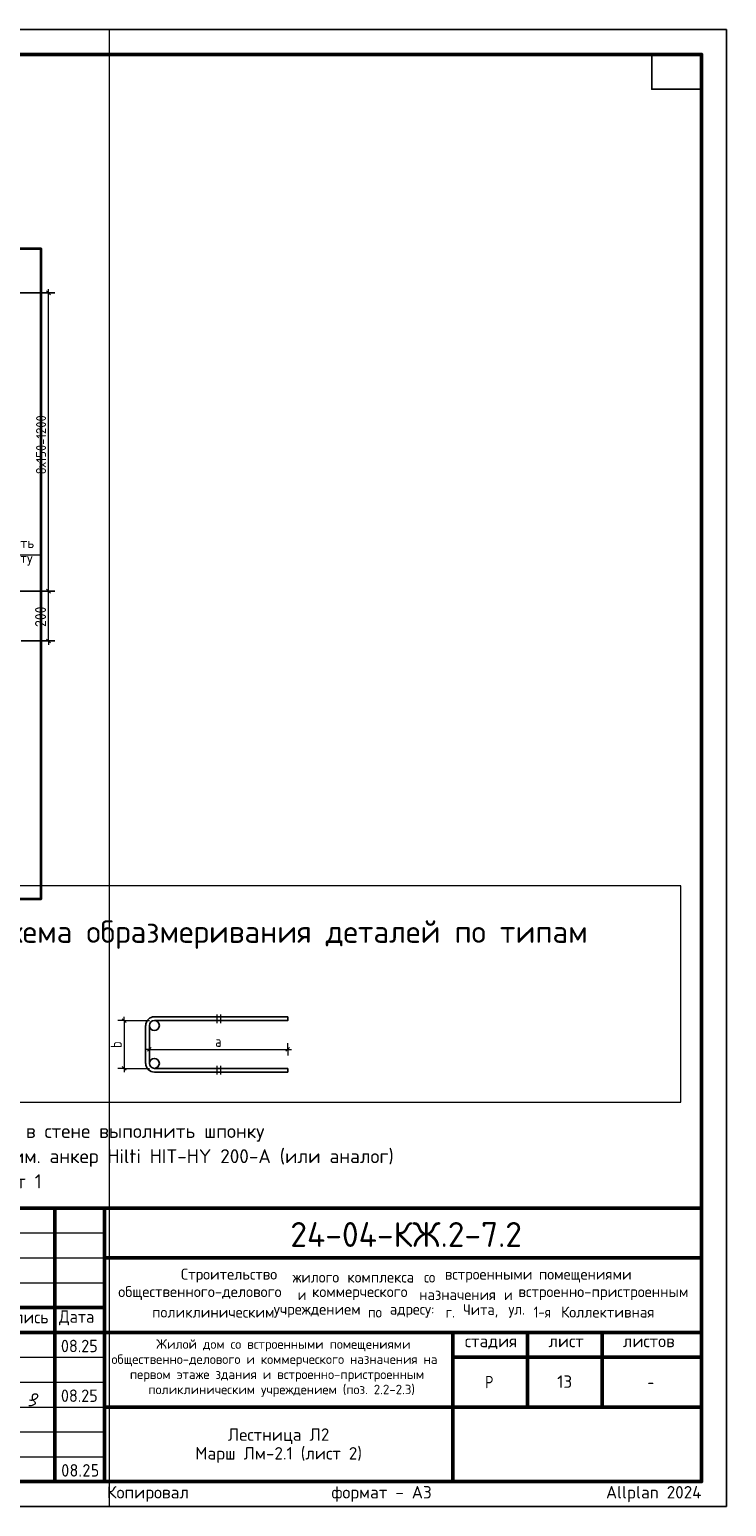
# Model space of a CAD drawing. Header units: millimetres. Extents: x -5 to 21000, y 0 to 14850.
# Tile 26 of 26: x 13998 to 21000, y 0 to 14850. Entities that reach past the tile are written whole.
import ezdxf

# ---------------------------------------------------------------- set-up
doc = ezdxf.new("R2010")
doc.units = ezdxf.units.MM
for name, color, linetype, lineweight in [('Standard', 7, 'Continuous', 25), ('Надписи', 7, 'Continuous', 25), ('Позиционная метка диаметр_ шаг', 7, 'Continuous', 13), ('Примечания', 7, 'Continuous', 13), ('Размерная линия_ общее', 7, 'Continuous', 13)]:
    doc.layers.add(name, color=color, linetype=linetype, lineweight=lineweight)
doc.styles.add('ISOCPEUR', font='txt')

msp = doc.modelspace()

# ---------------------------------------------------------------- hatches: boundary and pattern name
at = {"layer": 'Standard', "linetype": 'Continuous', "lineweight": 25, "transparency": 33554687}
h = msp.add_hatch(color=7, dxfattribs=at)
h.paths.add_polyline_path([(14375, 363), (14375, 367), (14375, 371), (14375, 375), (14374, 378), (14374, 382), (14373, 385), (14372, 389), (14372, 392), (14371, 395), (14370, 397), (14370, 400), (14369, 401), (14368, 403), (14367, 405), (14366, 407), (14365, 408), (14364, 409), (14363, 410), (14362, 411), (14361, 412), (14360, 412), (14359, 413), (14358, 413), (14356, 413), (14355, 413), (14354, 413), (14353, 412), (14351, 412), (14350, 411), (14349, 410), (14348, 409), (14347, 408), (14346, 407), (14345, 405), (14345, 403), (14344, 401), (14343, 399), (14342, 397), (14342, 395), (14341, 392), (14340, 389), (14339, 385), (14339, 382), (14338, 378), (14338, 374), (14338, 371), (14338, 367), (14338, 363), (14338, 359), (14338, 356), (14338, 352), (14338, 348), (14339, 344), (14339, 341), (14340, 337), (14341, 334), (14342, 331), (14342, 329), (14343, 327), (14344, 325), (14345, 323), (14345, 321), (14346, 320), (14347, 318), (14348, 317), (14349, 316), (14350, 315), (14351, 314), (14353, 314), (14354, 313), (14355, 313), (14356, 313), (14358, 313), (14359, 313), (14360, 314), (14361, 314), (14362, 315), (14363, 316), (14364, 317), (14365, 318), (14366, 320), (14367, 321), (14368, 323), (14369, 325), (14370, 327), (14370, 329), (14371, 331), (14372, 334), (14372, 337), (14373, 341), (14374, 344), (14374, 348), (14375, 352), (14375, 356), (14375, 359)])
h.paths.add_polyline_path([(14387, 363), (14387, 360), (14387, 358), (14387, 355), (14387, 352), (14387, 350), (14387, 347), (14386, 345), (14386, 342), (14386, 340), (14385, 338), (14385, 335), (14384, 333), (14384, 331), (14383, 329), (14383, 327), (14382, 325), (14381, 322), (14380, 319), (14379, 316), (14377, 314), (14376, 312), (14375, 310), (14373, 308), (14372, 307), (14370, 305), (14368, 304), (14366, 303), (14364, 302), (14363, 301), (14361, 301), (14358, 301), (14356, 301), (14354, 301), (14352, 301), (14350, 301), (14348, 302), (14346, 303), (14344, 304), (14343, 305), (14341, 307), (14339, 308), (14338, 310), (14336, 312), (14335, 314), (14334, 316), (14333, 319), (14332, 321), (14331, 324), (14330, 326), (14329, 329), (14329, 331), (14328, 333), (14328, 335), (14327, 337), (14327, 340), (14326, 342), (14326, 345), (14326, 347), (14326, 350), (14325, 352), (14325, 355), (14325, 358), (14325, 360), (14325, 363), (14325, 366), (14325, 369), (14325, 371), (14325, 374), (14326, 377), (14326, 379), (14326, 382), (14326, 384), (14327, 386), (14327, 389), (14328, 391), (14328, 393), (14329, 396), (14329, 398), (14330, 400), (14331, 402), (14332, 405), (14333, 407), (14334, 410), (14335, 412), (14336, 414), (14338, 416), (14339, 418), (14341, 420), (14343, 421), (14344, 422), (14346, 423), (14348, 424), (14350, 425), (14352, 425), (14354, 426), (14356, 426), (14358, 426), (14361, 425), (14363, 425), (14364, 424), (14366, 423), (14368, 422), (14370, 421), (14372, 420), (14373, 418), (14375, 416), (14376, 414), (14377, 412), (14379, 410), (14380, 407), (14381, 405), (14382, 402), (14383, 400), (14383, 398), (14384, 395), (14384, 393), (14385, 391), (14385, 389), (14386, 386), (14386, 384), (14386, 382), (14387, 379), (14387, 377), (14387, 374), (14387, 371), (14387, 369), (14387, 366)], flags=16)
h = msp.add_hatch(color=7, dxfattribs=at)
h.paths.add_polyline_path([(14444, 313), (14446, 313), (14447, 314), (14449, 314), (14451, 315), (14453, 315), (14454, 316), (14456, 317), (14457, 319), (14458, 320), (14459, 321), (14460, 323), (14461, 325), (14462, 326), (14462, 328), (14462, 330), (14462, 332), (14462, 344), (14462, 346), (14462, 348), (14462, 350), (14461, 352), (14460, 353), (14459, 355), (14458, 356), (14457, 358), (14456, 359), (14454, 360), (14452, 361), (14451, 362), (14449, 362), (14447, 363), (14446, 363), (14444, 363), (14442, 363), (14440, 363), (14438, 362), (14436, 362), (14435, 361), (14433, 360), (14432, 359), (14430, 358), (14429, 356), (14428, 355), (14427, 353), (14426, 352), (14426, 350), (14425, 348), (14425, 346), (14425, 344), (14425, 332), (14425, 330), (14425, 328), (14426, 326), (14426, 325), (14427, 323), (14428, 321), (14429, 320), (14430, 319), (14432, 317), (14433, 316), (14435, 315), (14436, 315), (14438, 314), (14440, 314), (14442, 313)])
h.paths.add_polyline_path([(14444, 301), (14442, 301), (14440, 301), (14439, 301), (14437, 301), (14436, 302), (14435, 302), (14433, 302), (14432, 303), (14430, 304), (14429, 304), (14428, 305), (14426, 306), (14425, 307), (14424, 308), (14423, 309), (14422, 310), (14420, 311), (14419, 312), (14418, 313), (14418, 315), (14417, 316), (14416, 317), (14415, 318), (14415, 320), (14414, 321), (14414, 323), (14413, 324), (14413, 326), (14413, 327), (14413, 329), (14412, 330), (14412, 332), (14412, 344), (14412, 346), (14413, 348), (14413, 350), (14413, 352), (14414, 354), (14414, 355), (14415, 357), (14416, 358), (14416, 360), (14417, 361), (14418, 363), (14420, 364), (14421, 366), (14422, 367), (14423, 368), (14425, 369), (14423, 371), (14422, 372), (14421, 373), (14420, 375), (14418, 376), (14417, 377), (14416, 379), (14416, 380), (14415, 382), (14414, 384), (14414, 385), (14413, 387), (14413, 389), (14413, 391), (14412, 392), (14412, 394), (14412, 396), (14413, 398), (14413, 399), (14413, 401), (14413, 402), (14414, 404), (14414, 405), (14415, 406), (14415, 408), (14416, 409), (14417, 410), (14418, 412), (14418, 413), (14419, 414), (14420, 415), (14422, 417), (14423, 418), (14424, 419), (14425, 420), (14426, 421), (14428, 421), (14429, 422), (14430, 423), (14432, 423), (14433, 424), (14435, 424), (14436, 425), (14437, 425), (14439, 425), (14440, 426), (14442, 426), (14444, 426), (14445, 426), (14447, 426), (14448, 425), (14450, 425), (14451, 425), (14453, 424), (14454, 424), (14456, 423), (14457, 423), (14458, 422), (14460, 421), (14461, 421), (14462, 420), (14463, 419), (14465, 418), (14466, 417), (14467, 415), (14468, 414), (14469, 413), (14470, 412), (14471, 410), (14471, 409), (14472, 408), (14473, 406), (14473, 405), (14474, 404), (14474, 402), (14474, 401), (14475, 399), (14475, 398), (14475, 396), (14475, 394), (14475, 392), (14475, 391), (14474, 389), (14474, 387), (14474, 385), (14473, 384), (14473, 382), (14472, 380), (14471, 379), (14470, 377), (14469, 376), (14468, 375), (14467, 373), (14465, 372), (14464, 371), (14462, 369), (14465, 368), (14466, 366), (14468, 364), (14470, 362), (14471, 360), (14472, 357), (14473, 355), (14474, 353), (14474, 352), (14474, 351), (14474, 350), (14474, 349), (14474, 348), (14474, 347), (14475, 346), (14475, 345), (14475, 344), (14475, 342), (14475, 341), (14475, 339), (14475, 337), (14475, 336), (14475, 334), (14475, 332), (14475, 330), (14475, 329), (14475, 327), (14474, 326), (14474, 324), (14474, 323), (14473, 321), (14473, 320), (14472, 318), (14471, 317), (14471, 316), (14470, 315), (14469, 313), (14468, 312), (14467, 311), (14466, 310), (14465, 309), (14463, 308), (14462, 307), (14461, 306), (14460, 305), (14458, 304), (14457, 304), (14456, 303), (14454, 302), (14453, 302), (14451, 302), (14450, 301), (14448, 301), (14447, 301), (14445, 301)], flags=16)
h.paths.add_polyline_path([(14444, 376), (14446, 376), (14447, 376), (14449, 376), (14451, 377), (14453, 378), (14454, 379), (14456, 380), (14457, 381), (14458, 382), (14459, 384), (14460, 385), (14461, 387), (14462, 389), (14462, 391), (14462, 392), (14462, 394), (14462, 396), (14462, 398), (14462, 400), (14461, 402), (14460, 403), (14459, 405), (14458, 406), (14457, 408), (14456, 409), (14454, 410), (14452, 411), (14451, 412), (14449, 412), (14447, 413), (14446, 413), (14444, 413), (14442, 413), (14440, 413), (14438, 412), (14436, 412), (14435, 411), (14433, 410), (14432, 409), (14430, 408), (14429, 406), (14428, 405), (14427, 403), (14426, 402), (14426, 400), (14425, 398), (14425, 396), (14425, 394), (14425, 392), (14425, 391), (14426, 389), (14426, 387), (14427, 385), (14428, 384), (14429, 382), (14430, 381), (14432, 380), (14433, 379), (14435, 378), (14436, 377), (14438, 376), (14440, 376), (14442, 376)])
for points in [[(14500, 313), (14500, 314), (14500, 315), (14500, 315), (14500, 316), (14501, 316), (14501, 317), (14501, 317), (14501, 318), (14502, 318), (14502, 319), (14503, 319), (14503, 319), (14504, 319), (14505, 319), (14505, 319), (14506, 319), (14507, 319), (14508, 319), (14508, 319), (14509, 319), (14510, 319), (14510, 319), (14510, 318), (14511, 318), (14511, 317), (14512, 317), (14512, 316), (14512, 316), (14512, 315), (14512, 315), (14512, 314), (14512, 313), (14512, 307), (14512, 306), (14512, 305), (14512, 305), (14512, 304), (14512, 304), (14512, 303), (14511, 303), (14511, 302), (14510, 302), (14510, 302), (14510, 301), (14509, 301), (14508, 301), (14508, 301), (14507, 301), (14506, 301), (14505, 301), (14505, 301), (14504, 301), (14503, 301), (14503, 301), (14502, 302), (14502, 302), (14501, 302), (14501, 303), (14501, 303), (14501, 304), (14500, 304), (14500, 305), (14500, 305), (14500, 306), (14500, 307)], [(14569, 426), (14570, 426), (14572, 426), (14573, 425), (14575, 425), (14576, 425), (14578, 424), (14579, 424), (14581, 423), (14582, 423), (14583, 422), (14585, 421), (14586, 421), (14587, 420), (14588, 419), (14590, 418), (14591, 417), (14592, 415), (14593, 414), (14594, 413), (14595, 412), (14596, 410), (14596, 409), (14597, 408), (14598, 406), (14598, 405), (14599, 404), (14599, 402), (14599, 401), (14600, 399), (14600, 398), (14600, 396), (14600, 394), (14600, 392), (14599, 390), (14599, 388), (14598, 385), (14598, 383), (14597, 381), (14596, 379), (14594, 376), (14555, 313), (14594, 313), (14594, 313), (14595, 313), (14596, 313), (14596, 313), (14597, 313), (14597, 312), (14598, 312), (14598, 312), (14599, 311), (14599, 311), (14599, 310), (14599, 310), (14600, 309), (14600, 308), (14600, 308), (14600, 307), (14600, 306), (14600, 305), (14600, 305), (14599, 304), (14599, 304), (14599, 303), (14599, 303), (14598, 302), (14598, 302), (14597, 302), (14597, 301), (14596, 301), (14596, 301), (14595, 301), (14594, 301), (14594, 301), (14544, 301), (14543, 301), (14542, 301), (14541, 301), (14541, 301), (14540, 301), (14540, 302), (14539, 302), (14539, 302), (14539, 303), (14538, 303), (14538, 304), (14538, 304), (14538, 305), (14537, 305), (14537, 306), (14537, 307), (14537, 308), (14538, 309), (14538, 310), (14538, 310), (14584, 384), (14585, 385), (14586, 387), (14586, 388), (14587, 389), (14587, 390), (14587, 392), (14587, 393), (14587, 394), (14587, 396), (14587, 398), (14587, 400), (14586, 402), (14585, 403), (14584, 405), (14583, 406), (14582, 408), (14580, 409), (14579, 410), (14577, 411), (14576, 412), (14574, 412), (14572, 413), (14571, 413), (14569, 413), (14567, 413), (14566, 413), (14565, 413), (14563, 412), (14562, 412), (14561, 411), (14560, 410), (14558, 409), (14557, 408), (14556, 407), (14555, 406), (14554, 404), (14552, 403), (14551, 401), (14550, 399), (14549, 397), (14549, 397), (14548, 396), (14547, 396), (14547, 395), (14546, 395), (14545, 395), (14545, 394), (14544, 394), (14543, 394), (14542, 394), (14541, 395), (14541, 395), (14540, 395), (14540, 395), (14539, 396), (14539, 396), (14539, 396), (14538, 397), (14538, 397), (14538, 398), (14538, 398), (14537, 399), (14537, 400), (14537, 401), (14537, 401), (14537, 402), (14538, 403), (14538, 403), (14539, 406), (14541, 408), (14543, 411), (14544, 413), (14546, 415), (14548, 417), (14549, 419), (14551, 420), (14553, 421), (14555, 422), (14557, 424), (14560, 424), (14562, 425), (14564, 425), (14566, 426)], [(14625, 369), (14625, 419), (14625, 420), (14625, 421), (14625, 422), (14625, 422), (14625, 423), (14626, 423), (14626, 424), (14626, 424), (14627, 424), (14627, 425), (14628, 425), (14628, 425), (14629, 425), (14630, 426), (14630, 426), (14631, 426), (14675, 426), (14675, 426), (14676, 426), (14677, 425), (14677, 425), (14678, 425), (14678, 425), (14679, 424), (14679, 424), (14680, 424), (14680, 423), (14680, 423), (14681, 422), (14681, 422), (14681, 421), (14681, 420), (14681, 419), (14681, 419), (14681, 418), (14681, 417), (14681, 417), (14680, 416), (14680, 416), (14680, 415), (14679, 415), (14679, 414), (14678, 414), (14678, 414), (14677, 414), (14677, 413), (14676, 413), (14675, 413), (14675, 413), (14637, 413), (14637, 376), (14656, 376), (14658, 376), (14659, 376), (14661, 375), (14662, 375), (14664, 375), (14665, 374), (14667, 374), (14668, 373), (14669, 373), (14671, 372), (14672, 371), (14673, 370), (14675, 370), (14676, 369), (14677, 368), (14678, 366), (14679, 365), (14680, 364), (14681, 363), (14682, 362), (14683, 360), (14684, 359), (14684, 358), (14685, 356), (14685, 355), (14686, 354), (14686, 352), (14687, 351), (14687, 349), (14687, 348), (14687, 346), (14687, 344), (14687, 332), (14687, 330), (14687, 329), (14687, 327), (14687, 326), (14686, 324), (14686, 323), (14685, 321), (14685, 320), (14684, 318), (14684, 317), (14683, 316), (14682, 315), (14681, 313), (14680, 312), (14679, 311), (14678, 310), (14677, 309), (14676, 308), (14674, 307), (14673, 306), (14672, 305), (14671, 304), (14669, 304), (14668, 303), (14667, 302), (14665, 302), (14664, 302), (14662, 301), (14661, 301), (14659, 301), (14658, 301), (14656, 301), (14631, 301), (14630, 301), (14630, 301), (14629, 301), (14628, 301), (14628, 301), (14627, 302), (14627, 302), (14626, 302), (14626, 303), (14626, 303), (14625, 304), (14625, 304), (14625, 305), (14625, 305), (14625, 306), (14625, 307), (14625, 308), (14625, 308), (14625, 309), (14625, 310), (14625, 310), (14626, 311), (14626, 311), (14626, 312), (14627, 312), (14627, 312), (14628, 313), (14628, 313), (14629, 313), (14630, 313), (14630, 313), (14631, 313), (14656, 313), (14658, 313), (14660, 314), (14662, 314), (14663, 315), (14665, 315), (14666, 316), (14668, 317), (14669, 319), (14671, 320), (14672, 321), (14673, 323), (14673, 325), (14674, 326), (14674, 328), (14675, 330), (14675, 332), (14675, 344), (14675, 346), (14674, 348), (14674, 350), (14673, 352), (14673, 353), (14672, 355), (14671, 356), (14669, 358), (14668, 359), (14666, 360), (14665, 361), (14663, 362), (14661, 362), (14660, 363), (14658, 363), (14656, 363), (14631, 363), (14630, 363), (14630, 363), (14629, 363), (14628, 364), (14628, 364), (14627, 364), (14627, 364), (14626, 365), (14626, 365), (14626, 366), (14625, 366), (14625, 367), (14625, 367), (14625, 368), (14625, 369)]]:
    msp.add_hatch(color=7, dxfattribs=at).paths.add_polyline_path(points, flags=16)

# ---------------------------------------------------------------- linework, layer by layer
at = {"layer": 'Standard', "color": 7, "linetype": 'Continuous', "lineweight": 13, "transparency": 33554687}
for p, q in [((14800, 14850), (-5, 14850)), ((14948, 4886), (14948, 4923)), ((15881, 4948), (15881, 4861)), ((15918, 4861), (15918, 4948)), ((14948, 4886), (14886, 4886)), ((14948, 4886), (15011, 4886)), ((14948, 4886), (15202, 4886)), ((15202, 4596), (15202, 4659)), ((16592, 4596), (16592, 4659)), ((15202, 4596), (15164, 4596)), ((15202, 4596), (15202, 4534)), ((15202, 4596), (16592, 4596)), ((16592, 4596), (16592, 4534)), ((16592, 4596), (16630, 4596)), ((14948, 4405), (14886, 4405)), ((14948, 4405), (15011, 4405)), ((14948, 4405), (15202, 4405)), ((14948, 4405), (14948, 4368)), ((15881, 4430), (15881, 4343)), ((15918, 4343), (15918, 4430)), ((11500, 2750), (14750, 2750)), ((11500, 2500), (14750, 2500)), ((11500, 2250), (14750, 2250)), ((11500, 1500), (14750, 1500)), ((11500, 1250), (14750, 1250)), ((11500, 1250), (14750, 1250)), ((11500, 1000), (14750, 1000)), ((11500, 1000), (14750, 1000)), ((11500, 750), (14750, 750)), ((11500, 500), (14750, 500))]:
    msp.add_line(p, q, dxfattribs=at)
at = {"layer": 'Standard', "color": 7, "linetype": 'Continuous', "lineweight": 35, "transparency": 33554687}
for p, q in [((20750, 13800), (20750, 10250)), ((20750, 13600), (20750, 10050))]:
    msp.add_line(p, q, dxfattribs=at)
at = {"layer": 'Standard', "color": 7, "linetype": 'Continuous', "lineweight": 50, "transparency": 33554687}
for p, q in [((20750, 13550), (20750, 11600)), ((11500, 3000), (20750, 3000)), ((14250, 250), (14250, 3000)), ((14750, 250), (14750, 3000)), ((14750, 2500), (20750, 2500)), ((11500, 2000), (14750, 2000)), ((11500, 2000), (14750, 2000)), ((11500, 1750), (14750, 1750)), ((11500, 1750), (14750, 1750)), ((14750, 1750), (20750, 1750)), ((18250, 1000), (18250, 1750)), ((19000, 1000), (19000, 1750)), ((19750, 1000), (19750, 1750)), ((18250, 1500), (20750, 1500)), ((14750, 1000), (20750, 1000)), ((18250, 250), (18250, 1000)), ((18250, 250), (18250, 1000))]:
    msp.add_line(p, q, dxfattribs=at)
at = {"layer": 'Standard', "color": 7, "linetype": 'Continuous', "lineweight": 25, "transparency": 33554687}
for p, q in [((14929, 4904), (14967, 4867)), ((15164, 4836), (15164, 4455)), ((15202, 4836), (15202, 4455)), ((15183, 4577), (15220, 4615)), ((16573, 4577), (16611, 4615)), ((14929, 4424), (14967, 4386)), ((15252, 4405), (16592, 4405)), ((15252, 4368), (16592, 4368)), ((16592, 4405), (16592, 4368)), ((20750, 250), (20750, 3000)), ((11500, 250), (20750, 250)), ((11500, 250), (20750, 250)), ((11500, 250), (20750, 250))]:
    msp.add_line(p, q, dxfattribs=at)
at = {"layer": 'Standard', "color": 7, "linetype": 'Continuous', "lineweight": 13, "transparency": 33554687}
for points in [[(-5, 0), (14800, 0), (14800, 14850)], [(20543, 6239), (11747, 6239), (11747, 4066), (20543, 4066), (20543, 6239)], [(14948, 4886), (14948, 4563), (14948, 4563), (14948, 4405)]]:
    msp.add_lwpolyline(points, dxfattribs=at)
at = {"layer": 'Standard', "color": 7, "linetype": 'Continuous', "lineweight": 25, "transparency": 33554687}
for points in [[(0, 0), (21000, 0), (21000, 14850), (0, 14850), (0, 0)], [(20750, 14600), (20750, 14250), (20250, 14250), (20250, 14600), (20750, 14600)]]:
    msp.add_lwpolyline(points, close=True, dxfattribs=at)
at = {"layer": 'Standard', "color": 7, "linetype": 'Continuous', "lineweight": 50, "transparency": 33554687}
msp.add_lwpolyline([(1000, 14600), (20750, 14600), (20750, 250), (1000, 250), (1000, 14600)], close=True, dxfattribs=at)
at = {"layer": 'Standard', "color": 254, "linetype": 'Continuous', "lineweight": 35, "true_color": 0xc4c4ff, "transparency": 33554687}
msp.add_lwpolyline([(2523, 6110), (14114, 6110), (14114, 12645), (2523, 12645), (2523, 6110)], dxfattribs=at)
at = {"layer": 'Standard', "color": 7, "linetype": 'Continuous', "lineweight": 25, "transparency": 33554687}
for points in [[(15252, 4923), (16592, 4923), (16592, 4886), (15252, 4886)], [(20750, 3000), (11500, 3000), (11500, 250), (20750, 250), (20750, 3000)]]:
    msp.add_lwpolyline(points, dxfattribs=at)
at = {"layer": 'Standard', "color": 250, "linetype": 'Continuous', "lineweight": 18, "true_color": 0x2d2d2d, "transparency": 33554687}
msp.add_lwpolyline([(13996, 1071), (14009, 1070), (14022, 1070), (14033, 1072), (14042, 1075), (14051, 1080), (14060, 1085), (14067, 1089), (14073, 1094), (14078, 1100), (14081, 1106), (14081, 1112), (14080, 1117), (14077, 1122), (14074, 1125), (14071, 1127), (14067, 1128), (14064, 1129), (14060, 1130), (14057, 1130), (14053, 1130), (14049, 1130), (14045, 1130), (14040, 1128), (14036, 1125), (14032, 1122), (14028, 1118), (14027, 1114), (14025, 1109), (14025, 1104), (14024, 1099), (14023, 1094), (14023, 1089), (14023, 1084), (14024, 1079), (14027, 1074), (14031, 1070), (14036, 1066), (14042, 1061), (14047, 1056), (14052, 1050), (14055, 1044), (14055, 1038), (14053, 1033), (14049, 1029), (14044, 1024), (14038, 1021), (14025, 1015), (14013, 1012), (14001, 1011), (13989, 1011)], dxfattribs=at)
at = {"layer": 'Standard', "color": 9, "linetype": 'Continuous', "lineweight": -3, "true_color": 0xc7c7c7, "transparency": 33554687}
for centre in [(15252, 4836), (15252, 4455)]:
    msp.add_circle(centre, 50, dxfattribs=at)
at = {"layer": 'Standard', "color": 7, "linetype": 'Continuous', "lineweight": 25, "transparency": 33554687}
for centre, radius, start, end in [((15252, 4836), 87.5, 90, 180), ((15252, 4836), 50, 90, 180), ((15252, 4455), 87.5, 180, 270), ((15252, 4455), 50, 180, 270)]:
    msp.add_arc(centre, radius, start, end, dxfattribs=at)
at = {"layer": 'Примечания', "color": 7, "linetype": 'Continuous', "lineweight": 13, "transparency": 33554687}
msp.add_line((14096, 9565), (13273, 9565), dxfattribs=at)
at = {"layer": 'Размерная линия_ общее', "color": 253, "linetype": 'Continuous', "lineweight": -3, "true_color": 0xa0a0a0, "transparency": 33554687}
for p, q in [((14188, 12203), (7430, 12203)), ((14188, 12203), (14125, 12203)), ((14188, 12203), (14250, 12203)), ((14188, 9203), (14125, 9203)), ((14188, 9203), (14250, 9203)), ((14188, 8703), (13914, 8703)), ((14188, 8703), (14125, 8703)), ((14188, 8703), (14250, 8703))]:
    msp.add_line(p, q, dxfattribs=at)
at = {"layer": 'Размерная линия_ общее', "color": 7, "linetype": 'Continuous', "lineweight": 25, "transparency": 33554687}
for p, q in [((14207, 12184), (14169, 12222)), ((14207, 9184), (14169, 9222)), ((14207, 8684), (14169, 8722))]:
    msp.add_line(p, q, dxfattribs=at)
at = {"layer": 'Размерная линия_ общее', "color": 7, "linetype": 'Continuous', "lineweight": 13, "transparency": 33554687}
for p, q in [((14188, 12203), (14188, 12240)), ((14188, 9203), (14188, 12203)), ((14188, 8703), (14188, 8665))]:
    msp.add_line(p, q, dxfattribs=at)
at = {"layer": 'Размерная линия_ общее', "color": 253, "linetype": 'Continuous', "lineweight": -3, "true_color": 0xa0a0a0, "transparency": 33554687}
msp.add_lwpolyline([(14188, 9203), (14179, 9203), (14179, 9203), (13430, 9203)], dxfattribs=at)
at = {"layer": 'Размерная линия_ общее', "color": 7, "linetype": 'Continuous', "lineweight": 13, "transparency": 33554687}
msp.add_lwpolyline([(14188, 8703), (14188, 8975), (14188, 8975), (14188, 9203)], dxfattribs=at)

# ---------------------------------------------------------------- texts
at = {"layer": 'Standard', "color": 7, "linetype": 'Continuous', "lineweight": 50, "transparency": 33554687, "attachment_point": 7, "style": 'ISOCPEUR'}
for s, insert, char_height, width in [('\\W0.99;Схема образмеривания деталей по типам', (13654, 5606), 225, 6104.36), ('\\W0.98;24-04-КЖ.2-7.2', (16618, 2609), 250, 2520.79)]:
    msp.add_mtext(s, dxfattribs=dict(at, insert=insert, char_height=char_height, width=width))
at = {"layer": 'Standard', "color": 7, "linetype": 'Continuous', "lineweight": 25, "transparency": 33554687, "insert": (14923, 4612), "char_height": 110, "width": 119.69, "attachment_point": 7, "rotation": 90, "style": 'ISOCPEUR'}
msp.add_mtext('\\W0.78;b', dxfattribs=at)
at = {"layer": 'Standard', "color": 7, "linetype": 'Continuous', "lineweight": 25, "transparency": 33554687, "attachment_point": 7, "style": 'ISOCPEUR'}
for s, insert, char_height, width in [('\\W0.78;a', (15864, 4621), 110, 119.69), ('\\W0.98;Строительство ', (15519, 2251), 110, 1175.35), ('\\W0.96;жилого ', (16641, 2251), 110, 602.55), ('\\W0.97;комплекса ', (17191, 2251), 110, 823.04), ('\\W0.90;со ', (17961, 2251), 110, 258.74), ('\\W0.98;встроенными ', (18170, 2251), 110, 999.23), ('\\W0.98;помещениями', (19116, 2251), 110, 955.09), ('\\W0.99;общественного-делового ', (14889, 2075), 110, 1857.16), ('\\W0.87;и ', (16693, 2075), 110, 190.62), ('\\W0.98;коммерческого ', (16836, 2075), 110, 1131.21), ('\\W0.97;назначения ', (17914, 2075), 110, 905.52), ('\\W0.87;и ', (18766, 2075), 110, 190.61), ('\\W0.99;встроенно-пристроенным', (18909, 2075), 110, 1791.22), ('\\W0.96;Подпись', (13565, 1821), 125, 672.14), ('\\W0.94;Дата', (14294, 1821), 125, 483.87), ('\\W0.98;поликлиническим ', (15230, 1899), 110, 1274.19), ('\\W0.98;учреждением ', (16451, 1899), 110, 999.12), ('\\W0.91;по ', (17397, 1899), 110, 269.87), ('\\W0.96;адресу: ', (17617, 1899), 110, 613.61), ('\\W0.89;г. ', (18178, 1899), 110, 224.79), ('\\W0.95;Чита, ', (18354, 1899), 110, 508.78), ('\\W0.92;ул. ', (18810, 1899), 110, 303.43), ('\\W0.86;1-я ', (19063, 1899), 110, 322.3), ('\\W0.98;Коллективная', (19338, 1899), 110, 1021.09), ('\\W0.94;08.25', (14313, 1551), 125, 445.84), ('\\W0.99;стадия    лист     листов', (18371, 1581), 125, 2186.3), ('\\W0.80;Р', (18575, 1188), 125, 149.93), ('\\W0.78;-', (20206, 1188), 125, 136), ('\\W0.94;08.25', (14313, 1051), 125, 445.84)]:
    msp.add_mtext(s, dxfattribs=dict(at, insert=insert, char_height=char_height, width=width))
at = {"layer": 'Standard', "color": 7, "linetype": 'Continuous', "lineweight": 13, "transparency": 33554687, "insert": (11500, 3845), "char_height": 140, "width": 6253.45, "attachment_point": 1, "line_spacing_factor": 1.084337}
msp.add_mtext('\\A1;{\\fISOCPEUR|i0|b0;\\H139.999998;\\W1.000000;\\C7;1. По периметру площадки в стене выполнить шпонку}\\P{\\fISOCPEUR|i0|b0;\\H139.999998;\\W1.000000;\\C7;Арматуру установить на хим. анкер Hilti HIT-HY 200-A (или аналог)}\\P{\\fISOCPEUR|i0|b0;\\H139.999998;\\W1.000000;\\C7;2. Общие указания см. лист 1}\\P', dxfattribs=at)
at = {"layer": 'Standard', "color": 7, "linetype": 'Continuous', "lineweight": 18, "transparency": 33554687, "char_height": 95, "attachment_point": 7, "style": 'ISOCPEUR'}
for s, insert, width in [('\\W0.99;Жилой дом со встроенными помещениями', (15270, 1559), 2506.36), ('\\W0.99;общественно-делового и коммерческого назначения на', (14821, 1407), 3403.4), ('\\W0.99;первом этаже здания и встроенно-пристроенным', (15006, 1255), 3033.24), ('\\W0.99;поликлиническим учреждением (поз. 2.2-2.3)', (15191, 1103), 2662.63)]:
    msp.add_mtext(s, dxfattribs=dict(at, insert=insert, width=width))
at = {"layer": 'Standard', "color": 7, "linetype": 'Continuous', "lineweight": 25, "transparency": 33554687, "insert": (16500, 785), "char_height": 125, "width": 1708.44, "attachment_point": 2, "line_spacing_factor": 0.903614}
msp.add_mtext('\\A1;{\\fISOCPEUR|i0|b0;\\H125.000000;\\W1.000000;\\C7;Лестница Л2}\\P{\\fISOCPEUR|i0|b0;\\H125.000000;\\W1.000000;\\C7;Марш Лм-2.1 (лист 2)}\\P', dxfattribs=at)
at = {"layer": 'Standard', "color": 8, "linetype": 'Continuous', "lineweight": 13, "transparency": 33554687, "insert": (20750, 124), "char_height": 125, "width": 5874.73, "attachment_point": 6, "style": 'ISOCPEUR'}
msp.add_mtext('\\A1;{\\fISOCPEUR|i0|b0;\\H125.000000;\\W1.000000;\\C8;Копировал                  формат - А3                      Allplan 2024}\\P', dxfattribs=at)
at = {"layer": 'Надписи', "color": 7, "linetype": 'Continuous', "lineweight": 13, "transparency": 33554687, "insert": (19375, 1255), "char_height": 125, "width": 196.88, "attachment_point": 5, "style": 'ISOCPEUR'}
msp.add_mtext('\\A1;{\\fISOCPEUR|i0|b0;\\H125.000000;\\W1.000000;\\C7;13}\\P', dxfattribs=at)
at = {"layer": 'Позиционная метка диаметр_ шаг', "color": 7, "linetype": 'Continuous', "lineweight": 18, "transparency": 33554687, "char_height": 100, "attachment_point": 7, "style": 'ISOCPEUR'}
for s, insert, width in [('\\W0.97;Отогнуть', (13508, 9610), 658.03), ('\\W0.97;по месту', (13508, 9460), 618.04)]:
    msp.add_mtext(s, dxfattribs=dict(at, insert=insert, width=width))
at = {"layer": 'Размерная линия_ общее', "color": 7, "linetype": 'Continuous', "lineweight": 18, "transparency": 33554687, "insert": (14163, 10378), "char_height": 100, "width": 705.36, "attachment_point": 7, "rotation": 90, "style": 'ISOCPEUR'}
msp.add_mtext('\\W0.92;8х150=1200', dxfattribs=at)
at = {"layer": 'Размерная линия_ общее', "color": 7, "linetype": 'Continuous', "lineweight": 25, "transparency": 33554687, "insert": (14163, 8843), "char_height": 110, "width": 280.99, "attachment_point": 7, "rotation": 90, "style": 'ISOCPEUR'}
msp.add_mtext('\\W0.91;200', dxfattribs=at)

doc.saveas('drawing.dxf')
